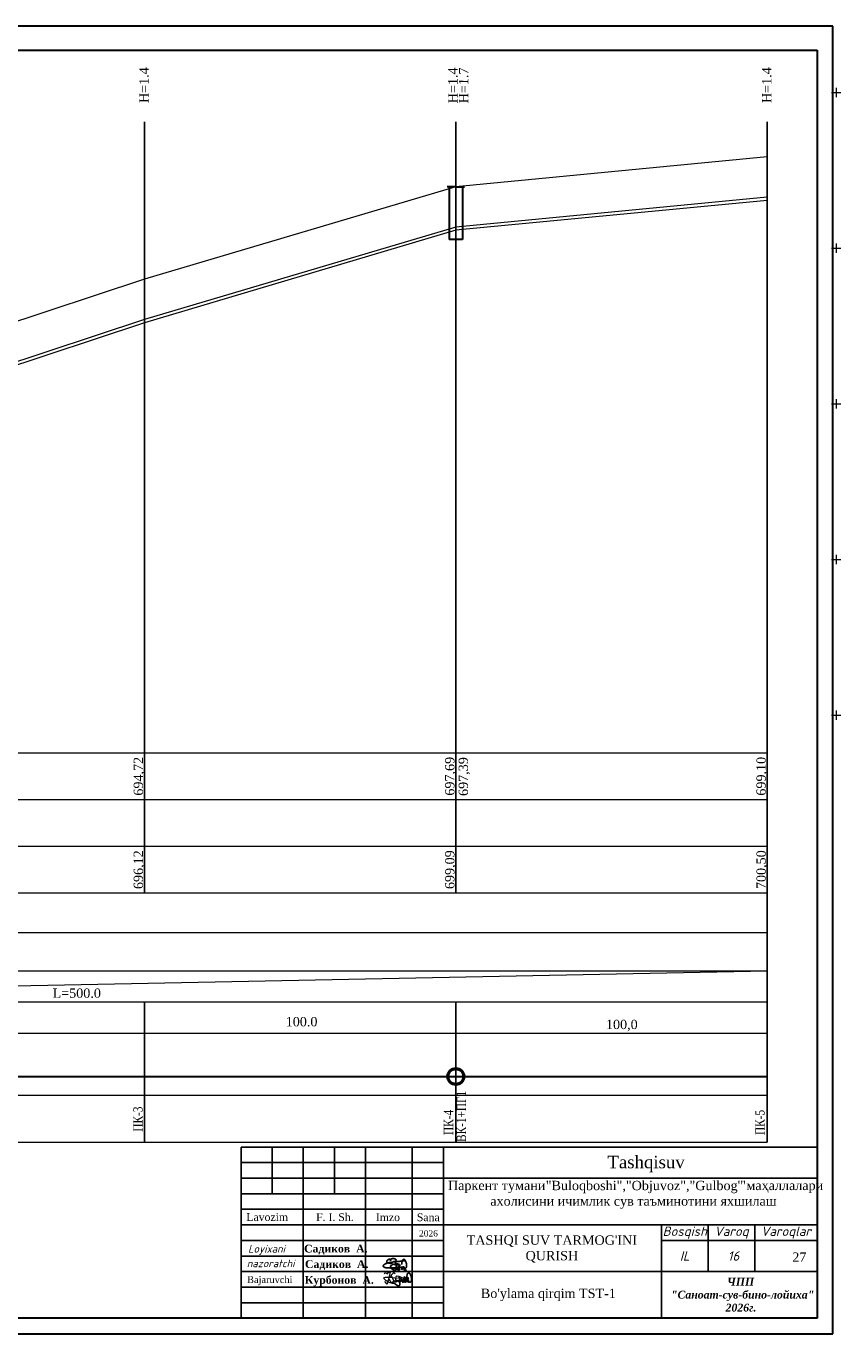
# Model space of a CAD drawing. Header units: millimetres. Extents: x 366033 to 446362, y 4247208 to 4265071.
# Tile 59 of 159: x 435706 to 435967, y 4253464 to 4253884. Entities that reach past the tile are written whole.
import ezdxf

# ---------------------------------------------------------------- set-up
doc = ezdxf.new("R2010")
doc.units = ezdxf.units.MM
for name, color, linetype in [('(002) Рамка', 7, 'Continuous'), ('(004) Точки рельефа', 7, 'Continuous'), ('RAMKA', 7, 'Continuous')]:
    doc.layers.add(name, color=color, linetype=linetype)
doc.layers.add('GEODS_POINT_GRID#_B', color=7, linetype='Continuous', true_color=0x000000)
doc.layers.add('план', color=7, linetype='Continuous', lineweight=40)
doc.layers.add('Текст ВК', color=136, linetype='Continuous', lineweight=9)
doc.styles.add('GOST 2.304', font='CS_Gost2304.shx')
doc.styles.add('SHRFT', font='TXT', dxfattribs={"width": 1.75})
doc.styles.get("Standard").update_dxf_attribs({"font": 'times.ttf'})
doc.styles.add('TIMES', font='times.ttf')
doc.styles.add('для таблиц', font='times.ttf', dxfattribs={"height": 3})
doc.linetypes.add('ВОДОПРОВОД-right', pattern='A,15,-4,["В1",Standard,S=3,R=0,X=-2,Y=-1.5],-4,20,[">",Standard,S=3,R=0,X=-1.5,Y=-1.5],0', length=43)

# ---------------------------------------------------------------- blocks, each defined once
blk = doc.blocks.new('CrossCoord_m1')
at = {"layer": 'GEODS_POINT_GRID#_B', "color": 3, "lineweight": 20, "true_color": 0x00ff00, "flags": 128}
for points in [[(-3, 0), (3, 0)], [(0, 3), (0, -3)]]:
    blk.add_lwpolyline(points, dxfattribs=at)

msp = doc.modelspace()

# ---------------------------------------------------------------- linework, layer by layer
at = {"layer": '(002) Рамка', "color": 0, "lineweight": 25, "elevation": -0.031}
for points in [[(435743.534, 4253605.328), (435743.534, 4253853.038)], [(435843.534, 4253605.328), (435843.534, 4253853.038)], [(435943.534, 4253605.328), (435943.534, 4253853.038)], [(435843.534, 4253605.327), (435843.534, 4253605.328)], [(435943.534, 4253525.328), (435943.534, 4253605.328)], [(435743.534, 4253525.328), (435743.534, 4253570.328)], [(435843.534, 4253525.328), (435843.534, 4253570.328)]]:
    msp.add_lwpolyline(points, dxfattribs=at)
at = {"color": 0, "lineweight": 0}
for p, q in [((435943.534, 4253841.759, -0.031), (435843.534, 4253832.159, -0.031)), ((435843.534, 4253832.159, -0.031), (435743.534, 4253802.459, -0.031)), ((435943.534, 4253828.759, -0.031), (435843.534, 4253819.159, -0.031)), ((435943.534, 4253827.759, -0.031), (435843.534, 4253818.159, -0.031)), ((435843.534, 4253819.159, -0.031), (435743.534, 4253789.459, -0.031)), ((435843.534, 4253818.159, -0.031), (435743.534, 4253788.459, -0.031)), ((435743.534, 4253802.459, -0.031), (435643.534, 4253769.359, -0.031)), ((435743.534, 4253789.459, -0.031), (435643.534, 4253756.359, -0.031)), ((435743.534, 4253788.459, -0.031), (435643.534, 4253755.359, -0.031)), ((435443.534, 4253570.328, -0.031), (435943.534, 4253580.328, -0.031))]:
    msp.add_line(p, q, dxfattribs=at)
at = {"color": 0, "lineweight": 30}
for p, q in [((435843.534, 4253832.159, -0.031), (435840.763, 4253832.159, -0.031)), ((435841.378, 4253832.159, -0.031), (435841.378, 4253815.159, -0.031)), ((435843.534, 4253832.159, -0.031), (435846.304, 4253832.159, -0.031)), ((435845.689, 4253832.159, -0.031), (435845.689, 4253817.159, -0.031)), ((435845.689, 4253832.159, -0.031), (435845.689, 4253815.159, -0.031)), ((435845.689, 4253815.159, -0.031), (435841.378, 4253815.159, -0.031))]:
    msp.add_line(p, q, dxfattribs=at)
at = {"color": 250, "lineweight": 25}
for p, q in [((435784.558, 4253523.717, -1016.547), (435784.558, 4253508.717, -1016.547)), ((435794.558, 4253523.717, -1016.547), (435794.558, 4253468.717, -1016.547)), ((435804.558, 4253523.717, -1016.547), (435804.558, 4253508.717, -1016.547)), ((435814.558, 4253523.717, -1016.547), (435814.558, 4253468.717, -1016.547)), ((435829.558, 4253523.717, -847.128), (435829.558, 4253468.717, -847.128)), ((435839.558, 4253523.717, -0.031), (435839.558, 4253468.717, -0.031)), ((435774.558, 4253518.717, -0.031), (435839.558, 4253518.717, -0.031)), ((435774.558, 4253513.717, -0.031), (435959.558, 4253513.717, -0.031)), ((435774.558, 4253513.717, -0.031), (435839.558, 4253513.717, -0.031)), ((435774.558, 4253508.717, -0.031), (435839.558, 4253508.717, -0.031)), ((435774.558, 4253503.717, -0.031), (435839.558, 4253503.717, -0.031)), ((435774.558, 4253498.717, -0.031), (435959.558, 4253498.717, -0.031)), ((435909.558, 4253498.717, -0.031), (435909.558, 4253468.717, -0.031)), ((435924.558, 4253498.717, -0.031), (435924.558, 4253483.717, -0.031)), ((435939.558, 4253483.717, -0.031), (435939.558, 4253498.717, -0.031)), ((435774.558, 4253493.717, -0.031), (435839.558, 4253493.717, -0.031)), ((435959.558, 4253493.717, -0.031), (435909.558, 4253493.717, -0.031)), ((435959.558, 4253493.717, -0.031), (435909.558, 4253493.717, -0.031)), ((435774.558, 4253488.717, -0.031), (435839.558, 4253488.717, -0.031)), ((435774.558, 4253483.717, -0.031), (435959.558, 4253483.717, -0.031)), ((435774.558, 4253478.717, -0.031), (435839.558, 4253478.717, -0.031)), ((435774.558, 4253473.717, -0.031), (435839.558, 4253473.717, -0.031))]:
    msp.add_line(p, q, dxfattribs=at)
at = {"color": 5, "lineweight": 25, "ltscale": 2}
for p, q in [((435820.226, 4253485.692, -0.031), (435820.205, 4253485.477, -0.031)), ((435820.226, 4253485.692, -0.031), (435820.205, 4253485.477, -0.031)), ((435820.205, 4253485.477, -0.031), (435820.241, 4253485.362, -0.031)), ((435820.205, 4253485.477, -0.031), (435820.241, 4253485.362, -0.031)), ((435820.271, 4253485.777, -0.031), (435820.226, 4253485.692, -0.031)), ((435820.271, 4253485.777, -0.031), (435820.226, 4253485.692, -0.031)), ((435820.241, 4253485.362, -0.031), (435820.295, 4253485.306, -0.031)), ((435820.241, 4253485.362, -0.031), (435820.295, 4253485.306, -0.031)), ((435820.452, 4253485.927, -0.031), (435820.271, 4253485.777, -0.031)), ((435820.452, 4253485.927, -0.031), (435820.271, 4253485.777, -0.031)), ((435820.295, 4253485.306, -0.031), (435820.416, 4253485.167, -0.031)), ((435820.295, 4253485.306, -0.031), (435820.416, 4253485.167, -0.031)), ((435820.416, 4253485.167, -0.031), (435820.566, 4253485.113, -0.031)), ((435820.416, 4253485.167, -0.031), (435820.566, 4253485.113, -0.031)), ((435820.766, 4253486.134, -0.031), (435820.452, 4253485.927, -0.031)), ((435820.766, 4253486.134, -0.031), (435820.452, 4253485.927, -0.031)), ((435820.566, 4253485.113, -0.031), (435820.725, 4253485.055, -0.031)), ((435820.566, 4253485.113, -0.031), (435820.725, 4253485.055, -0.031)), ((435820.725, 4253485.055, -0.031), (435820.88, 4253484.998, -0.031)), ((435820.725, 4253485.055, -0.031), (435820.88, 4253484.998, -0.031)), ((435821.029, 4253486.257, -0.031), (435820.766, 4253486.134, -0.031)), ((435821.029, 4253486.257, -0.031), (435820.766, 4253486.134, -0.031)), ((435820.88, 4253484.998, -0.031), (435821.014, 4253484.967, -0.031)), ((435820.88, 4253484.998, -0.031), (435821.014, 4253484.967, -0.031)), ((435821.014, 4253484.967, -0.031), (435821.269, 4253484.924, -0.031)), ((435821.014, 4253484.967, -0.031), (435821.269, 4253484.924, -0.031)), ((435821.219, 4253486.35, -0.031), (435821.029, 4253486.257, -0.031)), ((435821.219, 4253486.35, -0.031), (435821.029, 4253486.257, -0.031)), ((435821.467, 4253486.442, -0.031), (435821.219, 4253486.35, -0.031)), ((435821.467, 4253486.442, -0.031), (435821.219, 4253486.35, -0.031)), ((435821.269, 4253484.924, -0.031), (435821.455, 4253484.892, -0.031)), ((435821.269, 4253484.924, -0.031), (435821.455, 4253484.892, -0.031)), ((435821.455, 4253484.892, -0.031), (435821.895, 4253484.883, -0.031)), ((435821.455, 4253484.892, -0.031), (435821.895, 4253484.883, -0.031)), ((435821.775, 4253486.513, -0.031), (435821.467, 4253486.442, -0.031)), ((435821.775, 4253486.513, -0.031), (435821.467, 4253486.442, -0.031)), ((435822.127, 4253486.587, -0.031), (435821.775, 4253486.513, -0.031)), ((435822.127, 4253486.587, -0.031), (435821.775, 4253486.513, -0.031)), ((435821.895, 4253484.883, -0.031), (435822.164, 4253484.887, -0.031)), ((435821.895, 4253484.883, -0.031), (435822.164, 4253484.887, -0.031)), ((435822.331, 4253486.633, -0.031), (435822.127, 4253486.587, -0.031)), ((435822.331, 4253486.633, -0.031), (435822.127, 4253486.587, -0.031)), ((435822.164, 4253484.887, -0.031), (435822.627, 4253484.884, -0.031)), ((435822.164, 4253484.887, -0.031), (435822.627, 4253484.884, -0.031)), ((435822.63, 4253486.679, -0.031), (435822.331, 4253486.633, -0.031)), ((435822.63, 4253486.679, -0.031), (435822.331, 4253486.633, -0.031)), ((435822.627, 4253484.884, -0.031), (435823.138, 4253484.874, -0.031)), ((435822.627, 4253484.884, -0.031), (435823.138, 4253484.874, -0.031)), ((435822.963, 4253486.738, -0.031), (435822.63, 4253486.679, -0.031)), ((435822.963, 4253486.738, -0.031), (435822.63, 4253486.679, -0.031)), ((435823.183, 4253486.762, -0.031), (435822.963, 4253486.738, -0.031)), ((435823.183, 4253486.762, -0.031), (435822.963, 4253486.738, -0.031)), ((435823.138, 4253484.874, -0.031), (435823.525, 4253484.871, -0.031)), ((435823.138, 4253484.874, -0.031), (435823.525, 4253484.871, -0.031)), ((435823.47, 4253486.814, -0.031), (435823.183, 4253486.762, -0.031)), ((435823.47, 4253486.814, -0.031), (435823.183, 4253486.762, -0.031)), ((435823.856, 4253486.861, -0.031), (435823.47, 4253486.814, -0.031)), ((435823.856, 4253486.861, -0.031), (435823.47, 4253486.814, -0.031)), ((435823.525, 4253484.871, -0.031), (435824.188, 4253484.887, -0.031)), ((435823.525, 4253484.871, -0.031), (435824.188, 4253484.887, -0.031)), ((435824.098, 4253486.885, -0.031), (435823.856, 4253486.861, -0.031)), ((435824.098, 4253486.885, -0.031), (435823.856, 4253486.861, -0.031)), ((435824.427, 4253486.931, -0.031), (435824.098, 4253486.885, -0.031)), ((435824.427, 4253486.931, -0.031), (435824.098, 4253486.885, -0.031)), ((435824.188, 4253484.887, -0.031), (435824.682, 4253484.877, -0.031)), ((435824.188, 4253484.887, -0.031), (435824.682, 4253484.877, -0.031)), ((435824.655, 4253486.953, -0.031), (435824.427, 4253486.931, -0.031)), ((435824.655, 4253486.953, -0.031), (435824.427, 4253486.931, -0.031)), ((435825.021, 4253486.983, -0.031), (435824.655, 4253486.953, -0.031)), ((435825.021, 4253486.983, -0.031), (435824.655, 4253486.953, -0.031)), ((435824.682, 4253484.877, -0.031), (435825.16, 4253484.815, -0.031)), ((435824.682, 4253484.877, -0.031), (435825.16, 4253484.815, -0.031)), ((435824.859, 4253484.367, -0.031), (435824.889, 4253484.471, -0.031)), ((435824.859, 4253484.367, -0.031), (435824.889, 4253484.471, -0.031)), ((435824.882, 4253484.295, -0.031), (435824.859, 4253484.367, -0.031)), ((435824.882, 4253484.295, -0.031), (435824.859, 4253484.367, -0.031)), ((435824.926, 4253484.22, -0.031), (435824.882, 4253484.295, -0.031)), ((435824.926, 4253484.22, -0.031), (435824.882, 4253484.295, -0.031)), ((435824.889, 4253484.471, -0.031), (435824.906, 4253484.533, -0.031)), ((435824.889, 4253484.471, -0.031), (435824.906, 4253484.533, -0.031)), ((435824.906, 4253484.533, -0.031), (435824.94, 4253484.589, -0.031)), ((435824.906, 4253484.533, -0.031), (435824.94, 4253484.589, -0.031)), ((435824.985, 4253484.157, -0.031), (435824.926, 4253484.22, -0.031)), ((435824.985, 4253484.157, -0.031), (435824.926, 4253484.22, -0.031)), ((435824.94, 4253484.589, -0.031), (435824.986, 4253484.667, -0.031)), ((435824.94, 4253484.589, -0.031), (435824.986, 4253484.667, -0.031)), ((435825.026, 4253484.125, -0.031), (435824.985, 4253484.157, -0.031)), ((435825.026, 4253484.125, -0.031), (435824.985, 4253484.157, -0.031)), ((435824.986, 4253484.667, -0.031), (435825.051, 4253484.717, -0.031)), ((435824.986, 4253484.667, -0.031), (435825.051, 4253484.717, -0.031)), ((435825.352, 4253487.004, -0.031), (435825.021, 4253486.983, -0.031)), ((435825.352, 4253487.004, -0.031), (435825.021, 4253486.983, -0.031)), ((435825.096, 4253484.125, -0.031), (435825.026, 4253484.125, -0.031)), ((435825.096, 4253484.125, -0.031), (435825.026, 4253484.125, -0.031)), ((435825.051, 4253484.717, -0.031), (435825.112, 4253484.779, -0.031)), ((435825.051, 4253484.717, -0.031), (435825.112, 4253484.779, -0.031)), ((435825.199, 4253484.144, -0.031), (435825.096, 4253484.125, -0.031)), ((435825.199, 4253484.144, -0.031), (435825.096, 4253484.125, -0.031)), ((435825.112, 4253484.779, -0.031), (435825.217, 4253484.842, -0.031)), ((435825.112, 4253484.779, -0.031), (435825.217, 4253484.842, -0.031)), ((435825.116, 4253484.794, -0.031), (435825.217, 4253484.842, -0.031)), ((435825.116, 4253484.794, -0.031), (435825.217, 4253484.842, -0.031)), ((435825.272, 4253484.173, -0.031), (435825.199, 4253484.144, -0.031)), ((435825.272, 4253484.173, -0.031), (435825.199, 4253484.144, -0.031)), ((435825.217, 4253484.842, -0.031), (435825.388, 4253484.941, -0.031)), ((435825.217, 4253484.842, -0.031), (435825.388, 4253484.941, -0.031)), ((435825.217, 4253484.842, -0.031), (435825.333, 4253484.746, -0.031)), ((435825.217, 4253484.842, -0.031), (435825.333, 4253484.746, -0.031)), ((435825.342, 4253484.203, -0.031), (435825.272, 4253484.173, -0.031)), ((435825.342, 4253484.203, -0.031), (435825.272, 4253484.173, -0.031)), ((435825.333, 4253484.746, -0.031), (435825.392, 4253484.697, -0.031)), ((435825.333, 4253484.746, -0.031), (435825.392, 4253484.697, -0.031)), ((435825.423, 4253484.298, -0.031), (435825.342, 4253484.203, -0.031)), ((435825.423, 4253484.298, -0.031), (435825.342, 4253484.203, -0.031)), ((435825.63, 4253487.059, -0.031), (435825.352, 4253487.004, -0.031)), ((435825.63, 4253487.059, -0.031), (435825.352, 4253487.004, -0.031)), ((435825.388, 4253484.941, -0.031), (435825.516, 4253485.015, -0.031)), ((435825.388, 4253484.941, -0.031), (435825.516, 4253485.015, -0.031)), ((435825.392, 4253484.697, -0.031), (435825.423, 4253484.637, -0.031)), ((435825.392, 4253484.697, -0.031), (435825.423, 4253484.637, -0.031)), ((435825.423, 4253484.637, -0.031), (435825.463, 4253484.563, -0.031)), ((435825.423, 4253484.637, -0.031), (435825.463, 4253484.563, -0.031)), ((435825.458, 4253484.376, -0.031), (435825.423, 4253484.298, -0.031)), ((435825.458, 4253484.376, -0.031), (435825.423, 4253484.298, -0.031)), ((435825.483, 4253484.489, -0.031), (435825.458, 4253484.376, -0.031)), ((435825.483, 4253484.489, -0.031), (435825.458, 4253484.376, -0.031)), ((435825.463, 4253484.563, -0.031), (435825.483, 4253484.489, -0.031)), ((435825.463, 4253484.563, -0.031), (435825.483, 4253484.489, -0.031)), ((435825.516, 4253485.015, -0.031), (435825.668, 4253485.123, -0.031)), ((435825.516, 4253485.015, -0.031), (435825.668, 4253485.123, -0.031)), ((435825.864, 4253487.068, -0.031), (435825.63, 4253487.059, -0.031)), ((435825.864, 4253487.068, -0.031), (435825.63, 4253487.059, -0.031)), ((435825.668, 4253485.123, -0.031), (435825.778, 4253485.123, -0.031)), ((435825.668, 4253485.123, -0.031), (435825.778, 4253485.123, -0.031)), ((435825.778, 4253485.123, -0.031), (435826.124, 4253485.129, -0.031)), ((435825.778, 4253485.123, -0.031), (435826.124, 4253485.129, -0.031)), ((435826.05, 4253487.076, -0.031), (435825.864, 4253487.068, -0.031)), ((435826.05, 4253487.076, -0.031), (435825.864, 4253487.068, -0.031)), ((435826.018, 4253484.629, -0.031), (435826.156, 4253484.791, -0.031)), ((435826.018, 4253484.629, -0.031), (435826.156, 4253484.791, -0.031)), ((435826.018, 4253484.567, -0.031), (435826.018, 4253484.629, -0.031)), ((435826.018, 4253484.567, -0.031), (435826.018, 4253484.629, -0.031)), ((435826.053, 4253484.503, -0.031), (435826.018, 4253484.567, -0.031)), ((435826.053, 4253484.503, -0.031), (435826.018, 4253484.567, -0.031)), ((435826.407, 4253487.117, -0.031), (435826.05, 4253487.076, -0.031)), ((435826.407, 4253487.117, -0.031), (435826.05, 4253487.076, -0.031)), ((435826.077, 4253484.459, -0.031), (435826.053, 4253484.503, -0.031)), ((435826.077, 4253484.459, -0.031), (435826.053, 4253484.503, -0.031)), ((435826.133, 4253484.442, -0.031), (435826.077, 4253484.459, -0.031)), ((435826.133, 4253484.442, -0.031), (435826.077, 4253484.459, -0.031)), ((435826.124, 4253485.129, -0.031), (435826.186, 4253485.129, -0.031)), ((435826.124, 4253485.129, -0.031), (435826.186, 4253485.129, -0.031)), ((435826.207, 4253484.442, -0.031), (435826.133, 4253484.442, -0.031)), ((435826.207, 4253484.442, -0.031), (435826.133, 4253484.442, -0.031)), ((435826.156, 4253484.791, -0.031), (435826.227, 4253484.873, -0.031)), ((435826.156, 4253484.791, -0.031), (435826.227, 4253484.873, -0.031)), ((435826.186, 4253485.129, -0.031), (435826.387, 4253485.114, -0.031)), ((435826.186, 4253485.129, -0.031), (435826.387, 4253485.114, -0.031)), ((435826.324, 4253484.513, -0.031), (435826.207, 4253484.442, -0.031)), ((435826.324, 4253484.513, -0.031), (435826.207, 4253484.442, -0.031)), ((435826.227, 4253484.873, -0.031), (435826.435, 4253485.047, -0.031)), ((435826.227, 4253484.873, -0.031), (435826.435, 4253485.047, -0.031)), ((435826.488, 4253484.613, -0.031), (435826.324, 4253484.513, -0.031)), ((435826.488, 4253484.613, -0.031), (435826.324, 4253484.513, -0.031)), ((435826.386, 4253485.007, -0.031), (435826.459, 4253485.072, -0.031)), ((435826.386, 4253485.007, -0.031), (435826.459, 4253485.072, -0.031)), ((435826.387, 4253485.114, -0.031), (435826.559, 4253485.011, -0.031)), ((435826.387, 4253485.114, -0.031), (435826.559, 4253485.011, -0.031)), ((435826.632, 4253487.119, -0.031), (435826.407, 4253487.117, -0.031)), ((435826.632, 4253487.119, -0.031), (435826.407, 4253487.117, -0.031)), ((435826.459, 4253485.072, -0.031), (435826.503, 4253485.112, -0.031)), ((435826.459, 4253485.072, -0.031), (435826.503, 4253485.112, -0.031)), ((435826.584, 4253484.706, -0.031), (435826.488, 4253484.613, -0.031)), ((435826.584, 4253484.706, -0.031), (435826.488, 4253484.613, -0.031)), ((435826.503, 4253485.112, -0.031), (435826.587, 4253485.163, -0.031)), ((435826.503, 4253485.112, -0.031), (435826.587, 4253485.163, -0.031)), ((435826.559, 4253485.011, -0.031), (435826.63, 4253484.955, -0.031)), ((435826.559, 4253485.011, -0.031), (435826.63, 4253484.955, -0.031)), ((435826.637, 4253484.787, -0.031), (435826.584, 4253484.706, -0.031)), ((435826.637, 4253484.787, -0.031), (435826.584, 4253484.706, -0.031)), ((435826.587, 4253485.163, -0.031), (435826.642, 4253485.196, -0.031)), ((435826.587, 4253485.163, -0.031), (435826.642, 4253485.196, -0.031)), ((435826.63, 4253484.955, -0.031), (435826.661, 4253484.867, -0.031)), ((435826.63, 4253484.955, -0.031), (435826.661, 4253484.867, -0.031)), ((435827.02, 4253487.122, -0.031), (435826.632, 4253487.119, -0.031)), ((435827.02, 4253487.122, -0.031), (435826.632, 4253487.119, -0.031)), ((435826.661, 4253484.867, -0.031), (435826.637, 4253484.787, -0.031)), ((435826.661, 4253484.867, -0.031), (435826.637, 4253484.787, -0.031)), ((435826.642, 4253485.196, -0.031), (435826.699, 4253485.215, -0.031)), ((435826.642, 4253485.196, -0.031), (435826.699, 4253485.215, -0.031)), ((435826.699, 4253485.215, -0.031), (435826.74, 4253485.229, -0.031)), ((435826.699, 4253485.215, -0.031), (435826.74, 4253485.229, -0.031)), ((435826.74, 4253485.229, -0.031), (435826.793, 4253485.229, -0.031)), ((435826.74, 4253485.229, -0.031), (435826.793, 4253485.229, -0.031)), ((435826.793, 4253485.229, -0.031), (435826.838, 4253485.214, -0.031)), ((435826.793, 4253485.229, -0.031), (435826.838, 4253485.214, -0.031)), ((435826.838, 4253485.214, -0.031), (435826.894, 4253485.181, -0.031)), ((435826.838, 4253485.214, -0.031), (435826.894, 4253485.181, -0.031)), ((435826.927, 4253484.011, -0.031), (435826.87, 4253484.055, -0.031)), ((435826.894, 4253485.181, -0.031), (435826.929, 4253485.16, -0.031)), ((435826.894, 4253485.181, -0.031), (435826.929, 4253485.16, -0.031)), ((435827.023, 4253484.011, -0.031), (435826.927, 4253484.011, -0.031)), ((435826.929, 4253485.16, -0.031), (435826.956, 4253485.123, -0.031)), ((435826.929, 4253485.16, -0.031), (435826.956, 4253485.123, -0.031)), ((435826.965, 4253484.68, -0.031), (435826.932, 4253484.55, -0.031)), ((435826.965, 4253484.68, -0.031), (435826.932, 4253484.55, -0.031)), ((435826.932, 4253484.55, -0.031), (435826.932, 4253484.459, -0.031)), ((435826.932, 4253484.55, -0.031), (435826.932, 4253484.459, -0.031)), ((435826.932, 4253484.459, -0.031), (435826.958, 4253484.367, -0.031)), ((435826.932, 4253484.459, -0.031), (435826.958, 4253484.367, -0.031)), ((435826.956, 4253485.123, -0.031), (435826.979, 4253485.085, -0.031)), ((435826.956, 4253485.123, -0.031), (435826.979, 4253485.085, -0.031)), ((435826.958, 4253484.367, -0.031), (435827.005, 4253484.275, -0.031)), ((435826.958, 4253484.367, -0.031), (435827.005, 4253484.275, -0.031)), ((435826.994, 4253484.795, -0.031), (435826.965, 4253484.68, -0.031)), ((435826.994, 4253484.795, -0.031), (435826.965, 4253484.68, -0.031)), ((435826.979, 4253485.085, -0.031), (435826.996, 4253485.058, -0.031)), ((435826.979, 4253485.085, -0.031), (435826.996, 4253485.058, -0.031)), ((435827.017, 4253484.987, -0.031), (435826.994, 4253484.894, -0.031)), ((435827.017, 4253484.987, -0.031), (435826.994, 4253484.894, -0.031)), ((435826.994, 4253484.894, -0.031), (435826.994, 4253484.795, -0.031)), ((435826.994, 4253484.894, -0.031), (435826.994, 4253484.795, -0.031)), ((435826.996, 4253485.058, -0.031), (435827.017, 4253484.987, -0.031)), ((435826.996, 4253485.058, -0.031), (435827.017, 4253484.987, -0.031)), ((435827.005, 4253484.275, -0.031), (435827.05, 4253484.242, -0.031)), ((435827.005, 4253484.275, -0.031), (435827.05, 4253484.242, -0.031)), ((435827.172, 4253487.122, -0.031), (435827.02, 4253487.122, -0.031)), ((435827.172, 4253487.122, -0.031), (435827.02, 4253487.122, -0.031)), ((435827.167, 4253484.038, -0.031), (435827.023, 4253484.011, -0.031)), ((435827.05, 4253484.242, -0.031), (435827.129, 4253484.212, -0.031)), ((435827.05, 4253484.242, -0.031), (435827.129, 4253484.212, -0.031)), ((435827.129, 4253484.212, -0.031), (435827.203, 4253484.183, -0.031)), ((435827.129, 4253484.212, -0.031), (435827.203, 4253484.183, -0.031)), ((435827.269, 4253484.077, -0.031), (435827.167, 4253484.038, -0.031)), ((435827.411, 4253487.108, -0.031), (435827.172, 4253487.122, -0.031)), ((435827.411, 4253487.108, -0.031), (435827.172, 4253487.122, -0.031)), ((435827.203, 4253484.183, -0.031), (435827.341, 4253484.183, -0.031)), ((435827.203, 4253484.183, -0.031), (435827.341, 4253484.183, -0.031)), ((435827.341, 4253484.183, -0.031), (435827.432, 4253484.201, -0.031)), ((435827.341, 4253484.183, -0.031), (435827.432, 4253484.201, -0.031)), ((435827.432, 4253484.201, -0.031), (435827.527, 4253484.212, -0.031)), ((435827.432, 4253484.201, -0.031), (435827.527, 4253484.212, -0.031)), ((435827.527, 4253484.212, -0.031), (435827.742, 4253484.243, -0.031)), ((435827.527, 4253484.212, -0.031), (435827.742, 4253484.243, -0.031))]:
    msp.add_line(p, q, dxfattribs=at)
at = {"color": 5, "linetype": 'ВОДОПРОВОД-right', "lineweight": 30, "elevation": -0.031}
msp.add_lwpolyline([(435443.528, 4253546.379), (435943.534, 4253546.38)], dxfattribs=at)
at = {"color": 250, "lineweight": 25, "elevation": -0.031}
msp.add_lwpolyline([(435774.558, 4253523.717), (435959.558, 4253523.717), (435959.558, 4253468.717), (435774.558, 4253468.717)], close=True, dxfattribs=at)
at = {"color": 5, "lineweight": 25, "ltscale": 2, "elevation": -0.031}
for points in [[(435823.544, 4253486.921), (435823.838, 4253486.919), (435823.963, 4253486.977), (435824.081, 4253487.065), (435824.164, 4253487.124), (435824.255, 4253487.209), (435824.307, 4253487.257), (435824.363, 4253487.339), (435824.359, 4253487.414), (435824.334, 4253487.535), (435824.314, 4253487.574), (435824.226, 4253487.657), (435824.116, 4253487.737), (435823.989, 4253487.796), (435823.829, 4253487.843), (435823.588, 4253487.891), (435823.393, 4253487.891), (435823.162, 4253487.877), (435822.972, 4253487.849), (435822.802, 4253487.809), (435822.601, 4253487.243), (435822.365, 4253487.74), (435822.149, 4253487.667), (435821.935, 4253487.591), (435821.715, 4253487.465), (435821.544, 4253487.354), (435821.435, 4253487.261), (435821.366, 4253487.109), (435821.354, 4253487.017), (435821.395, 4253486.863), (435821.506, 4253486.672), (435821.564, 4253486.609), (435821.664, 4253486.544), (435821.805, 4253486.493), (435822.003, 4253486.443), (435822.438, 4253486.387), (435822.693, 4253486.356), (435822.82, 4253486.341), (435823.136, 4253486.777), (435823.229, 4253486.748), (435823.013, 4253486.263)], [(435823.544, 4253486.921), (435823.838, 4253486.919), (435823.963, 4253486.977), (435824.081, 4253487.065), (435824.164, 4253487.124), (435824.255, 4253487.209), (435824.307, 4253487.257), (435824.363, 4253487.339), (435824.359, 4253487.414), (435824.334, 4253487.535), (435824.314, 4253487.574), (435824.226, 4253487.657), (435824.116, 4253487.737), (435823.989, 4253487.796), (435823.829, 4253487.843), (435823.588, 4253487.891), (435823.393, 4253487.891), (435823.162, 4253487.877), (435822.972, 4253487.849), (435822.802, 4253487.809), (435822.601, 4253487.243), (435822.365, 4253487.74), (435822.149, 4253487.667), (435821.935, 4253487.591), (435821.715, 4253487.465), (435821.544, 4253487.354), (435821.435, 4253487.261), (435821.366, 4253487.109), (435821.354, 4253487.017), (435821.395, 4253486.863), (435821.506, 4253486.672), (435821.564, 4253486.609), (435821.664, 4253486.544), (435821.805, 4253486.493), (435822.003, 4253486.443), (435822.438, 4253486.387), (435822.693, 4253486.356), (435822.82, 4253486.341), (435823.136, 4253486.777), (435823.229, 4253486.748), (435823.013, 4253486.263)], [(435826.756, 4253485.471), (435826.754, 4253485.177), (435826.812, 4253485.052), (435826.9, 4253484.934), (435826.959, 4253484.851), (435827.044, 4253484.76), (435827.092, 4253484.709), (435827.174, 4253484.652), (435827.249, 4253484.657), (435827.37, 4253484.682), (435827.409, 4253484.702), (435827.492, 4253484.79), (435827.572, 4253484.899), (435827.631, 4253485.026), (435827.678, 4253485.187), (435827.726, 4253485.427), (435827.726, 4253485.622), (435827.712, 4253485.854), (435827.684, 4253486.044), (435827.644, 4253486.213), (435827.615, 4253486.475), (435827.575, 4253486.65), (435827.502, 4253486.867), (435827.426, 4253487.081), (435827.3, 4253487.3), (435827.189, 4253487.471), (435827.096, 4253487.58), (435826.944, 4253487.65), (435826.852, 4253487.662), (435826.698, 4253487.621), (435826.507, 4253487.509), (435826.444, 4253487.451), (435826.379, 4253487.352), (435826.328, 4253487.21), (435826.278, 4253487.013), (435826.222, 4253486.577), (435826.191, 4253486.322), (435826.176, 4253486.195), (435826.156, 4253486.129), (435826.127, 4253486.036), (435826.098, 4253486.002)], [(435824.014, 4253487.015), (435824.273, 4253486.922), (435824.07, 4253486.581), (435824.273, 4253486.419), (435824.278, 4253486.042), (435824.342, 4253485.704), (435824.413, 4253485.326), (435824.41, 4253484.883), (435824.41, 4253484.536), (435824.355, 4253484.255), (435824.277, 4253484.14), (435824.192, 4253484.046), (435824.105, 4253484.018), (435824.027, 4253484.016), (435823.903, 4253484.046), (435823.649, 4253484.151), (435823.441, 4253484.267), (435823.156, 4253484.453), (435822.979, 4253484.568), (435822.649, 4253484.759), (435822.239, 4253484.934)], [(435824.768, 4253485.276), (435825.062, 4253485.273), (435825.187, 4253485.332), (435825.305, 4253485.42), (435825.388, 4253485.479), (435825.478, 4253485.563), (435825.53, 4253485.612), (435825.587, 4253485.694), (435825.582, 4253485.768), (435825.557, 4253485.889), (435825.537, 4253485.928), (435825.449, 4253486.012), (435824.797, 4253485.775), (435824.671, 4253485.834), (435825.052, 4253486.198), (435824.812, 4253486.246), (435824.617, 4253486.246), (435824.385, 4253486.231), (435824.195, 4253486.203), (435824.026, 4253485.89), (435823.764, 4253486.134), (435823.589, 4253486.095), (435823.372, 4253486.022), (435823.158, 4253485.946), (435822.939, 4253485.819), (435822.768, 4253485.708), (435822.659, 4253485.615), (435822.589, 4253485.463), (435822.577, 4253485.372), (435822.618, 4253485.218), (435822.73, 4253485.027), (435822.788, 4253484.964), (435822.887, 4253484.898), (435823.029, 4253484.847), (435823.226, 4253484.797), (435823.662, 4253484.741), (435823.916, 4253484.71), (435824.044, 4253484.695), (435824.11, 4253484.676), (435824.203, 4253484.647), (435824.237, 4253484.618)], [(435824.768, 4253485.276), (435825.062, 4253485.273), (435825.187, 4253485.332), (435825.305, 4253485.42), (435825.388, 4253485.479), (435825.478, 4253485.563), (435825.53, 4253485.612), (435825.587, 4253485.694), (435825.582, 4253485.768), (435825.557, 4253485.889), (435825.537, 4253485.928), (435825.449, 4253486.012), (435824.797, 4253485.775), (435824.671, 4253485.834), (435825.052, 4253486.198), (435824.812, 4253486.246), (435824.617, 4253486.246), (435824.385, 4253486.231), (435824.195, 4253486.203), (435824.026, 4253485.89), (435823.764, 4253486.134), (435823.589, 4253486.095), (435823.372, 4253486.022), (435823.158, 4253485.946), (435822.939, 4253485.819), (435822.768, 4253485.708), (435822.659, 4253485.615), (435822.589, 4253485.463), (435822.577, 4253485.372), (435822.618, 4253485.218), (435822.73, 4253485.027), (435822.788, 4253484.964), (435822.887, 4253484.898), (435823.029, 4253484.847), (435823.226, 4253484.797), (435823.662, 4253484.741), (435823.916, 4253484.71), (435824.044, 4253484.695), (435824.11, 4253484.676), (435824.203, 4253484.647), (435824.237, 4253484.618)], [(435828.333, 4253481.086), (435828.331, 4253480.793), (435828.39, 4253480.667), (435828.477, 4253480.549), (435828.536, 4253480.466), (435828.621, 4253480.376), (435828.669, 4253480.324), (435828.751, 4253480.267), (435828.826, 4253480.272), (435828.947, 4253480.297), (435828.986, 4253480.317), (435829.069, 4253480.405), (435829.149, 4253480.515), (435829.208, 4253480.641), (435829.255, 4253480.802), (435829.303, 4253481.042), (435829.303, 4253481.238), (435829.289, 4253481.469), (435829.261, 4253481.659), (435829.221, 4253481.829), (435829.192, 4253482.09), (435829.152, 4253482.266), (435829.08, 4253482.482), (435829.004, 4253482.696), (435828.877, 4253482.915), (435828.766, 4253483.087), (435828.673, 4253483.195), (435828.521, 4253483.265), (435828.429, 4253483.277), (435828.276, 4253483.236), (435828.084, 4253483.124), (435828.021, 4253483.067), (435827.956, 4253482.967), (435827.905, 4253482.825), (435827.855, 4253482.628), (435827.799, 4253482.193), (435827.768, 4253481.938), (435827.753, 4253481.811), (435827.733, 4253481.744), (435827.704, 4253481.652), (435827.675, 4253481.618)], [(435825.17, 4253482.14), (435825.43, 4253482.047), (435825.227, 4253481.706), (435825.43, 4253481.544), (435825.435, 4253481.167), (435825.498, 4253480.829), (435825.57, 4253480.451), (435825.567, 4253480.008), (435825.567, 4253479.661), (435825.511, 4253479.38), (435825.434, 4253479.265), (435825.349, 4253479.171), (435825.262, 4253479.143), (435825.183, 4253479.141), (435825.059, 4253479.171), (435824.805, 4253479.276), (435824.598, 4253479.392), (435824.312, 4253479.578), (435824.135, 4253479.694), (435823.805, 4253479.884), (435823.395, 4253480.059)]]:
    msp.add_lwpolyline(points, dxfattribs=at)
at = {"color": 5, "lineweight": 5, "elevation": -0.031}
for points in [[(435820.575, 4253482.965), (435820.853, 4253483.451), (435821.641, 4253483.001), (435821.927, 4253483.5), (435822.475, 4253483.5), (435821.432, 4253479.677), (435820.691, 4253480.487)], [(435821.953, 4253481.589), (435823.61, 4253483.428), (435824.057, 4253483.026)], [(435821.953, 4253481.589), (435822.799, 4253480.117), (435823.45, 4253480.491)]]:
    msp.add_lwpolyline(points, dxfattribs=at)
at = {"color": 1, "lineweight": 50}
msp.add_circle((435843.534, 4253546.379, -0.031), 2.554, dxfattribs=at)
at = {"color": 5, "lineweight": 5}
for points in [[(435822.782, 4253482.509, -0.031), (435823.496, 4253479.93, -0.031), (435820.476, 4253481.42, -0.031), (435824.79, 4253481.626, -0.031)], [(435823.45, 4253480.491, -0.031), (435824.751, 4253480.825, -0.031), (435824.2, 4253480.351, -0.031), (435826.005, 4253481.115, -0.031), (435825.362, 4253480.198, -0.031), (435825.729, 4253481.665, -0.031), (435826.571, 4253480.106, -0.031), (435826.739, 4253481.727, -0.031), (435826.953, 4253480.091, -0.031), (435826.754, 4253480.764, -0.031), (435827.978, 4253481.971, -0.031), (435827.381, 4253480.733, -0.031), (435827.947, 4253480.595, -0.031), (435826.984, 4253481.986, -0.031), (435827.397, 4253480.29, -0.031), (435828.284, 4253481.727, -0.031), (435827.595, 4253481.069, -0.031), (435828.33, 4253480.259, -0.031), (435824.215, 4253482.002, -0.031), (435824.185, 4253481.176, -0.031), (435825.684, 4253480.855, -0.031)]]:
    msp.add_spline(points, degree=3, dxfattribs=at)
at = {"layer": 'RAMKA', "color": 1, "lineweight": 30}
for p, q in [((435964.558, 4253883.717, -0.031), (435378.732, 4253883.717, -0.031)), ((435398.732, 4253875.955, -0.031), (435959.558, 4253875.955, -0.031)), ((435959.558, 4253468.717, -0.031), (435398.732, 4253468.717, -0.031)), ((435378.732, 4253463.717, -0.031), (435964.558, 4253463.717, -0.031))]:
    msp.add_line(p, q, dxfattribs=at)
at = {"layer": 'RAMKA', "color": 5, "lineweight": 30}
for p, q in [((435964.558, 4253463.717, -0.031), (435964.558, 4253883.717, -0.031)), ((435959.558, 4253875.955, -0.031), (435959.558, 4253468.717, -0.031))]:
    msp.add_line(p, q, dxfattribs=at)
at = {"layer": 'Текст ВК'}
for p, q in [((435432.525, 4253650.328, -0.031), (435943.534, 4253650.328, -0.031)), ((435443.534, 4253635.328, -0.031), (435943.534, 4253635.328, -0.031)), ((435443.534, 4253620.328, -0.031), (435943.534, 4253620.328, -0.031)), ((435443.534, 4253605.328, -0.031), (435943.534, 4253605.328, -0.031)), ((435443.534, 4253592.656, -0.031), (435943.534, 4253592.656, -0.031)), ((435443.534, 4253580.328, -0.031), (435943.534, 4253580.328, -0.031)), ((435443.534, 4253570.328, -0.031), (435943.534, 4253570.328, -0.031)), ((435443.534, 4253560.328, -0.031), (435943.534, 4253560.328, -0.031)), ((435443.534, 4253540.328, -0.031), (435943.534, 4253540.328, -0.031)), ((435443.534, 4253525.328, -0.031), (435943.534, 4253525.328, -0.031))]:
    msp.add_line(p, q, dxfattribs=at)

# ---------------------------------------------------------------- block references
at = {"layer": 'GEODS_POINT_GRID#_B', "color": 3, "true_color": 0x00ff00, "xscale": 0.5, "yscale": 0.5, "zscale": 0.5}
for p in [(435965.68, 4253862.445, -0.031), (435965.68, 4253812.445, -0.031), (435965.68, 4253762.445, -0.031), (435965.68, 4253712.445, -0.031), (435965.68, 4253662.445, -0.031)]:
    msp.add_blockref('CrossCoord_m1', p, dxfattribs=at)

# ---------------------------------------------------------------- texts
at = {"layer": '(004) Точки рельефа', "color": 7, "char_height": 3, "attachment_point": 5, "style": 'для таблиц'}
for s, insert in [('\\A1;100.0', (435793.998, 4253563.952, -0.031)), ('\\A1;100,0', (435896.845, 4253562.743, -0.031))]:
    msp.add_mtext(s, dxfattribs=dict(at, insert=insert))
at = {"color": 5, "char_height": 3, "attachment_point": 2}
for s, insert, width, rotation in [('{\\C0;H=1.4}', (435741.871, 4253864.763, -0.031), 11.11185, 89.99547), ('{\\C0;H=1.4}', (435841.078, 4253864.693, -0.031), 11.11185, 89.99547), ('{\\C0;H=1.7}', (435844.527, 4253864.686, -0.031), 11.11185, 89.99547), ('{\\C0;H=1.4}', (435941.871, 4253864.763, -0.031), 11.11185, 89.99547), ('{\\C0;696,12}', (435740.074, 4253612.797, -0.031), 11.11185, 90), ('{\\C0;699,09}', (435840.074, 4253612.797, -0.031), 11.11185, 90), ('{\\C0;700,50}', (435940.074, 4253612.797, -0.031), 11.11185, 90), ('{\\W0.8;\\C7;ВК-1+ПГ1}', (435843.791, 4253533.562, -4720.876), 14.61436, 90), ('{\\fTimes New Roman|b0|i0|c204|p18;\\W0.8;\\C7;ПК-\\fTimes New Roman|b0|i0|c0|p18;3}', (435739.92, 4253532.685, -4720.876), 14.61436, 90), ('{\\fTimes New Roman|b0|i0|c204|p18;\\W0.8;\\C7;ПК-\\fTimes New Roman|b0|i0|c0|p18;4}', (435839.68, 4253531.613, -4720.876), 14.61436, 90), ('{\\fTimes New Roman|b0|i0|c204|p18;\\W0.8;\\C7;ПК-5}', (435939.68, 4253531.613, -4720.876), 14.61436, 90)]:
    msp.add_mtext(s, dxfattribs=dict(at, insert=insert, width=width, rotation=rotation))
at = {"color": 184, "char_height": 3, "width": 11.11185, "attachment_point": 2, "rotation": 90}
for s, insert in [('{\\C0;694,72}', (435740.074, 4253642.797, -0.031)), ('{\\C0;697,69}', (435840.074, 4253642.797, -0.031)), ('{\\C0;697,39}', (435844.441, 4253642.7, -0.031)), ('{\\C0;699,10}', (435940.074, 4253642.797, -0.031))]:
    msp.add_mtext(s, dxfattribs=dict(at, insert=insert))
at = {"ltscale": 0.5, "insert": (435714.037, 4253574.648, -0.031), "char_height": 3, "width": 14.17558, "attachment_point": 1}
msp.add_mtext('{\\fSylfaen|b0|i0|c0|p18;L=\\fSylfaen|b0|i0|c204|p18;500.0}', dxfattribs=at)
for s, insert, char_height, width, attachment_point in [('\\pi-40.048;Tashqisuv', (435932.257, 4253520.9, -0.031), 4, 4.20261, 1), ('{\\fTimes New Roman|b0|i0|c204|p18;2026}', (435831.722, 4253496.98, -0.031), 2, 10.68651, 1), ('{\\fISOCPEUR|b0|i1|c204|p34;Bosqish}', (435917.058, 4253496.217, -0.031), 3, 15, 5), ('{\\fISOCPEUR|b0|i1|c204|p34;Va\\fISOCPEUR|b0|i1|c0|p34;roq}', (435932.058, 4253496.217, -0.031), 3, 15, 5), ('{\\fISOCPEUR|b0|i1|c204|p34;Va\\fISOCPEUR|b0|i1|c0|p34;roq\\fISOCPEUR|b0|i1|c204|p34;lar}', (435949.558, 4253496.217, -0.031), 3, 37.25162, 5), ('{\\fISOCPEUR|b0|i1|c204|p34;IL}', (435917.058, 4253488.717, -0.031), 3, 15, 5), ('{\\fISOCPEUR|b0|i1|c0|p34;1\\fISOCPEUR|b0|i1|c204|p34;6}', (435932.715, 4253488.717, -0.031), 3, 15, 5)]:
    msp.add_mtext(s, dxfattribs=dict(insert=insert, char_height=char_height, width=width, attachment_point=attachment_point))
at = {"color": 0, "lineweight": 5, "insert": (435841.012, 4253512.888, -0.031), "char_height": 3, "width": 154.9538, "attachment_point": 1}
msp.add_mtext('Паркент тумани                                                         маҳаллалари \\P            ахолисини ичимлик сув таъминотини яхшилаш', dxfattribs=at)
at = {"color": 0, "lineweight": 0, "insert": (435872.423, 4253512.864, -0.031), "char_height": 3, "width": 67.69207, "attachment_point": 1}
msp.add_mtext('"Buloqboshi","Objuvoz","Gulbog\'"', dxfattribs=at)
at = {"lineweight": 25, "ltscale": 100, "attachment_point": 1, "style": 'GOST 2.304'}
for s, insert, char_height, width in [('{\\fTimes New Roman|b0|i0|c204|p18;Lavozim}', (435776.246, 4253502.486, -0.031), 2.5, 7.14649), ('{\\fTimes New Roman|b0|i0|c204|p18;F. I. Sh.}', (435798.657, 4253502.47, -0.031), 2.5, 13.23723), ('{\\fTimes New Roman|b0|i0|c204|p18;Imzo}', (435817.85, 4253502.432, -0.031), 2.5, 12.27251), ('{\\fTimes New Roman|b0|i0|c204|p18;Bajaruvchi}', (435776.496, 4253482.238, 1016.485), 2.2, 8.90888)]:
    msp.add_mtext(s, dxfattribs=dict(at, insert=insert, char_height=char_height, width=width))
at = {"color": 250, "lineweight": 25, "ltscale": 100, "insert": (435831.009, 4253502.404, -0.031), "char_height": 2.5, "width": 8.14319, "attachment_point": 1, "style": 'GOST 2.304'}
msp.add_mtext('{\\fTimes New Roman|b0|i0|c204|p18;Sana}', dxfattribs=at)
at = {"color": 7, "char_height": 0.16239, "width": 16.23922, "attachment_point": 5, "style": 'SHRFT'}
for s, insert in [('{\\fISOCPEUR|b0|i1|c0|p34;\\H15x;Loyixani} ', (435782.747, 4253490.656, -0.031)), ('{\\fISOCPEUR|b0|i1|c204|p34;\\H15x;nazoratchi}', (435784.081, 4253486.337, -0.031))]:
    msp.add_mtext(s, dxfattribs=dict(at, insert=insert))
at = {"color": 0, "char_height": 2.5, "attachment_point": 1}
for s, insert in [('{\\fTimes New Roman|b1|i0|c204|p18;Садиков  А.}', (435794.808, 4253492.353, -0.031)), ('{\\fTimes New Roman|b1|i0|c204|p18;Садиков  А.}', (435795.097, 4253487.356, -0.031)), ('{\\fTimes New Roman|b1|i0|c204|p18;Курбонов  А.}', (435795.038, 4253482.292, -0.031))]:
    msp.add_mtext(s, dxfattribs=dict(at, insert=insert))
at = {"color": 5, "insert": (435874.372, 4253490.962, -0.031), "char_height": 3, "width": 64.16731, "attachment_point": 5}
msp.add_mtext("{\\fTimes New Roman|b0|i0|c204|p18;\\C7;TASHQI SUV TARMOG'INI\\PQURISH}", dxfattribs=at)
at = {"color": 0, "insert": (435951.575, 4253489.855, -0.031), "char_height": 3.0064, "width": 1.92475, "attachment_point": 1, "style": 'TIMES'}
msp.add_mtext('27', dxfattribs=at)
at = {"color": 0, "ltscale": 0.1, "insert": (435929.919, 4253481.72, -0.031), "char_height": 2.5, "attachment_point": 1}
msp.add_mtext_dynamic_manual_height_columns('\\pi0.71954;{\\fTimes New Roman|b1|i1|c204|p18;ЧПП\\P\\pi-17.28155;"Cаноат-сув-бино-лойиха"\\P\\pi0.24549;2026г.}', width=9.80425, gutter_width=12.5, heights=[0], dxfattribs=at)
at = {"layer": 'план', "color": 0, "lineweight": 20, "insert": (435851.582, 4253478.226, 0.489), "char_height": 3, "width": 48.58877, "attachment_point": 1}
msp.add_mtext("{\\fTimes New Roman|b0|i0|c204|p18;Bo'ylama qirqim TST-1 }", dxfattribs=at)

doc.saveas('drawing.dxf')
